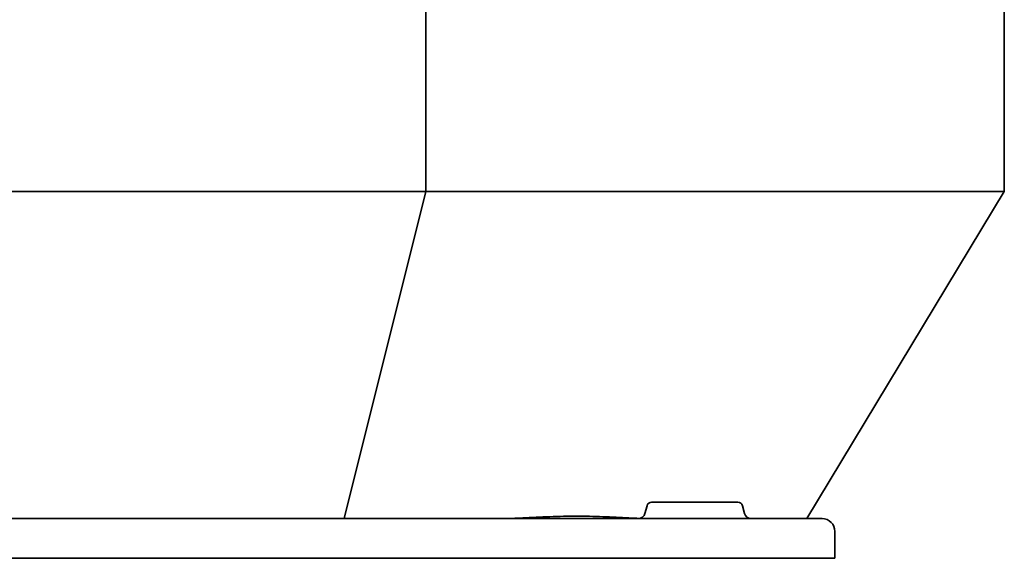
# Model space of a CAD drawing. Header units: millimetres. Extents: x 418 to 1262, y 363 to 824.
# Tile 6 of 12: x 841 to 1262, y 363 to 594. Entities that reach past the tile are written whole.
import ezdxf

# ---------------------------------------------------------------- set-up
doc = ezdxf.new("R2010")
doc.units = ezdxf.units.MM
doc.header["$LTSCALE"] = 4
doc.layers.add('Krawędzie widoczne(ISO)', color=7, linetype='Continuous', lineweight=35, true_color=0x262659)

msp = doc.modelspace()

# ---------------------------------------------------------------- linework, layer by layer
at = {"layer": 'Krawędzie widoczne(ISO)'}
for p, q in [((1015.01, 772.5), (1015.01, 520.5)), ((1262.5, 772.5), (1262.5, 520.5)), ((664.99, 520.5), (1015.01, 520.5)), ((980, 380.5), (1015.01, 520.5)), ((1015.01, 520.5), (1262.5, 520.5)), ((1262.5, 520.5), (1178, 380.5)), ((1109.6, 386.02), (1108.72, 382.72)), ((1111.53, 387.5), (1148.47, 387.5)), ((1150.4, 386.02), (1151.28, 382.72)), ((1180, 380.5), (490, 380.5)), ((1180, 380.5), (1184.5, 380.5)), ((1190, 375), (1190, 363.5)), ((1180, 363.5), (490, 363.5)), ((1180, 363.5), (1190, 363.5))]:
    msp.add_line(p, q, dxfattribs=at)
for centre, radius, start, end in [((1111.53, 385.5), 2, 90, 165), ((1148.47, 385.5), 2, 15, 90), ((1105.82, 383.5), 3, 270, 345), ((1154.18, 383.5), 3, 195, 270), ((1184.5, 375), 5.5, 0, 90)]:
    msp.add_arc(centre, radius, start, end, dxfattribs=at)
msp.add_open_spline([(1106.5, 380.58), (1104.88, 380.63), (1103.26, 380.7), (1098.33, 380.94), (1094.52, 381.15), (1086.86, 381.46), (1082.99, 381.54), (1075.9, 381.54), (1071.96, 381.46), (1064.04, 381.15), (1060.05, 380.94), (1053.56, 380.64), (1050.11, 380.5), (1047.29, 380.5)], degree=3, knots=[7.192717, 7.192717, 7.192717, 7.192717, 7.825838, 7.825838, 9.330449, 9.330449, 10.835061, 10.835061, 12.339672, 12.339672, 13.844284, 13.844284, 15.042096, 15.042096, 15.042096, 15.042096], dxfattribs=at)

doc.saveas('drawing.dxf')
